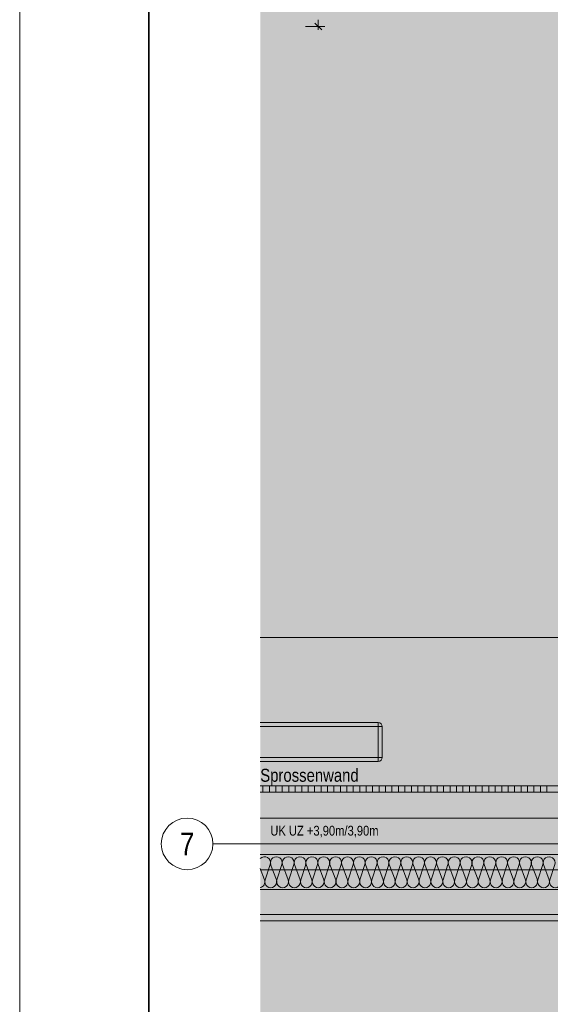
# Model space of a CAD drawing. Extents: x -720 to 300, y 62 to 1162.
# Tile 2 of 143: x -720 to -637, y 195 to 348. Entities that reach past the tile are written whole.
import ezdxf
from ezdxf.enums import TextEntityAlignment as Align
from ezdxf.lldxf.tags import DXFTag

# ---------------------------------------------------------------- set-up
doc = ezdxf.new("R2010")
doc.units = 0
doc.layers.get('0').update_dxf_attribs({"lineweight": 13})
for name, color, linetype, lineweight, true_color in [('00_Beschriftung UZ', 3, 'Continuous', 35, 0x00ff00), ('30 -33 Aussenwände- 2 nichttragend', 7, 'Continuous', 9, 0x003dff), ('30 -33 Aussenwände- 7 Fassade_ Elemente', 7, 'Continuous', 9, 0x00aacc), ('30 -34 Innenwände- 2 nichttragend', 7, 'Continuous', 18, 0xff7fe6), ('30 -35 Decken- 1 Konstruktion-Träger- Stahlbeton', 7, 'Continuous', 13, 0x33aa00), ('60- 61 allgemeine Ausstattung- 1 Möbel', 7, 'Continuous', 9, 0x00cccc), ('70 -72 Beschriftung- 2 Beschriftung Bauteile', 7, 'Continuous', 9, 0x9999ff), ('70 -76 Bemaßung- 2 Allgemein', 9, 'Continuous', 5, 0x808080), ('iwb_Layout Achsbezeichung', 1, 'Continuous', 13, 0xff0000), ('iwb_Layout BA_Markierung', 7, 'Continuous', 9, 0xbadcdc), ('iwb_Schraffur_Unterzug', 7, 'Continuous', 5, 0xffffcc)]:
    doc.layers.add(name, color=color, linetype=linetype, lineweight=lineweight, true_color=true_color)
doc.layers.add('70 -71 Achsen- 1 Gebäudeachsen', color=7, linetype='STRICHPUNKT2-A06G94018I', lineweight=18)
doc.layers.add('iwb_Plankopf Rahmen', color=7, linetype='Continuous', lineweight=35)
doc.styles.get("Standard").update_dxf_attribs({"font": 'ARIALN.TTF'})
tags = doc.linetypes.add('fein_strichliert-A06G94028I', pattern=[4, 1, -2, 1]).pattern_tags.tags
tags[8:9] = [DXFTag(74, 4), DXFTag(75, 0), DXFTag(340, '0'), DXFTag(46, 0.0), DXFTag(50, 0.0), DXFTag(44, 0.0), DXFTag(45, 0.0)]
tags[6:7] = [DXFTag(74, 4), DXFTag(75, 0), DXFTag(340, '0'), DXFTag(46, 0.0), DXFTag(50, 0.0), DXFTag(44, 0.0), DXFTag(45, 0.0)]
tags[4:5] = [DXFTag(74, 4), DXFTag(75, 0), DXFTag(340, '0'), DXFTag(46, 0.0), DXFTag(50, 0.0), DXFTag(44, 0.0), DXFTag(45, 0.0)]
tags = doc.linetypes.add('STRICHPUNKT2', pattern=[12.7, 6.35, -3.175, 0, -3.175]).pattern_tags.tags
tags[10:11] = [DXFTag(74, 4), DXFTag(75, 0), DXFTag(340, '0'), DXFTag(46, 0.0), DXFTag(50, 0.0), DXFTag(44, 0.0), DXFTag(45, 0.0)]
tags[8:9] = [DXFTag(74, 4), DXFTag(75, 0), DXFTag(340, '0'), DXFTag(46, 0.0), DXFTag(50, 0.0), DXFTag(44, 0.0), DXFTag(45, 0.0)]
tags[6:7] = [DXFTag(74, 4), DXFTag(75, 0), DXFTag(340, '0'), DXFTag(46, 0.0), DXFTag(50, 0.0), DXFTag(44, 0.0), DXFTag(45, 0.0)]
tags[4:5] = [DXFTag(74, 4), DXFTag(75, 0), DXFTag(340, '0'), DXFTag(46, 0.0), DXFTag(50, 0.0), DXFTag(44, 0.0), DXFTag(45, 0.0)]
tags = doc.linetypes.add('STRICHPUNKT2-A06G94018I', pattern=[12.7, 6.35, -3.175, 0, -3.175]).pattern_tags.tags
tags[10:11] = [DXFTag(74, 4), DXFTag(75, 0), DXFTag(340, '0'), DXFTag(46, 0.0), DXFTag(50, 0.0), DXFTag(44, 0.0), DXFTag(45, 0.0)]
tags[8:9] = [DXFTag(74, 4), DXFTag(75, 0), DXFTag(340, '0'), DXFTag(46, 0.0), DXFTag(50, 0.0), DXFTag(44, 0.0), DXFTag(45, 0.0)]
tags[6:7] = [DXFTag(74, 4), DXFTag(75, 0), DXFTag(340, '0'), DXFTag(46, 0.0), DXFTag(50, 0.0), DXFTag(44, 0.0), DXFTag(45, 0.0)]
tags[4:5] = [DXFTag(74, 4), DXFTag(75, 0), DXFTag(340, '0'), DXFTag(46, 0.0), DXFTag(50, 0.0), DXFTag(44, 0.0), DXFTag(45, 0.0)]

# ---------------------------------------------------------------- blocks, each defined once
blk = doc.blocks.new('Polygon-A06G93ZT8I')
at = {"color": 0, "linetype": 'ByBlock', "lineweight": -2, "ltscale": 0.13}
blk.add_solid([(-611.22, 86.2), (-682.36, 86.01), (-611.05, 1083.81), (-682.36, 1083.81)], dxfattribs=at)
blk = doc.blocks.new('Referenz-A06G94038I')
at = {"layer": '00_Beschriftung UZ', "color": 0, "linetype": 'Continuous', "lineweight": -2, "ltscale": 0.13}
for points in [[(-682.36, 223.9), (-682.36, 223.91), (-681.02, 221.24)], [(-682.36, 223.9), (-681.02, 221.24), (-682.36, 221.24)]]:
    blk.add_solid(points, dxfattribs=at)
at = {"layer": '30 -33 Aussenwände- 2 nichttragend', "color": 0, "linetype": 'fein_strichliert-A06G94028I', "lineweight": -2, "ltscale": 0.13}
blk.add_line((-682.36, 215.91), (-610.36, 215.91), dxfattribs=at)
at = {"layer": '30 -33 Aussenwände- 7 Fassade_ Elemente', "color": 0, "linetype": 'Continuous', "lineweight": -2, "ltscale": 0.13}
for p, q in [((-682.36, 227.91), (-610.86, 227.91)), ((-610.86, 218.27), (-682.36, 218.27)), ((-682.36, 216.11), (-681.7, 214.31)), ((-681.61, 214.31), (-680.84, 216.71)), ((-680.75, 216.71), (-679.86, 214.31)), ((-679.77, 214.31), (-679, 216.71)), ((-678.91, 216.71), (-678.02, 214.31)), ((-677.93, 214.31), (-677.16, 216.71)), ((-677.07, 216.71), (-676.18, 214.31)), ((-676.09, 214.31), (-675.32, 216.71)), ((-675.23, 216.71), (-674.34, 214.31)), ((-674.25, 214.31), (-673.48, 216.71)), ((-673.39, 216.71), (-672.51, 214.31)), ((-672.42, 214.31), (-671.64, 216.71)), ((-671.55, 216.71), (-670.67, 214.31)), ((-670.58, 214.31), (-669.81, 216.71)), ((-669.72, 216.71), (-668.83, 214.31)), ((-668.74, 214.31), (-667.97, 216.71)), ((-667.88, 216.71), (-666.99, 214.31)), ((-666.9, 214.31), (-666.13, 216.71)), ((-666.04, 216.71), (-665.15, 214.31)), ((-665.06, 214.31), (-664.29, 216.71)), ((-664.2, 216.71), (-663.31, 214.31)), ((-663.22, 214.31), (-662.45, 216.71)), ((-662.36, 216.71), (-661.47, 214.31)), ((-661.38, 214.31), (-660.61, 216.71)), ((-660.52, 216.71), (-659.64, 214.31)), ((-659.55, 214.31), (-658.77, 216.71)), ((-658.68, 216.71), (-657.8, 214.31)), ((-657.71, 214.31), (-656.94, 216.71)), ((-656.85, 216.71), (-655.96, 214.31)), ((-655.87, 214.31), (-655.1, 216.71)), ((-655.01, 216.71), (-654.12, 214.31)), ((-654.03, 214.31), (-653.26, 216.71)), ((-653.17, 216.71), (-652.28, 214.31)), ((-652.19, 214.31), (-651.42, 216.71)), ((-651.33, 216.71), (-650.44, 214.31)), ((-650.35, 214.31), (-649.58, 216.71)), ((-649.49, 216.71), (-648.6, 214.31)), ((-648.51, 214.31), (-647.74, 216.71)), ((-647.65, 216.71), (-646.77, 214.31)), ((-646.68, 214.31), (-645.91, 216.71)), ((-645.82, 216.71), (-644.93, 214.31)), ((-644.84, 214.31), (-644.07, 216.71)), ((-643.98, 216.71), (-643.09, 214.31)), ((-643, 214.31), (-642.23, 216.71)), ((-642.14, 216.71), (-641.25, 214.31)), ((-641.16, 214.31), (-640.39, 216.71)), ((-640.3, 216.71), (-639.41, 214.31)), ((-639.32, 214.31), (-638.55, 216.71)), ((-638.46, 216.71), (-637.57, 214.31)), ((-637.48, 214.31), (-636.71, 216.71)), ((-682.36, 212.81), (-605.86, 212.81)), ((-611.36, 212.81), (-682.36, 212.81)), ((-682.36, 208.97), (-611.36, 208.97)), ((-607.76, 207.97), (-682.36, 207.97))]:
    blk.add_line(p, q, dxfattribs=at)
for centre, major_axis, end_param in [((-681.71, 216.99), (0.874, -0.282), 2.67001), ((-679.87, 216.99), (0.874, -0.282), 3.765224), ((-678.03, 216.99), (0.874, -0.282), 3.765224), ((-676.2, 216.99), (0.874, -0.282), 3.765224), ((-674.36, 216.99), (0.874, -0.282), 3.765224), ((-672.52, 216.99), (0.874, -0.282), 3.765224), ((-670.68, 216.99), (0.874, -0.282), 3.765224), ((-668.84, 216.99), (0.874, -0.282), 3.765224), ((-667, 216.99), (0.874, -0.282), 3.765224), ((-665.16, 216.99), (0.874, -0.282), 3.765224), ((-663.33, 216.99), (0.874, -0.282), 3.765224), ((-661.49, 216.99), (0.874, -0.282), 3.765224), ((-659.65, 216.99), (0.874, -0.282), 3.765224), ((-657.81, 216.99), (0.874, -0.282), 3.765224), ((-655.97, 216.99), (0.874, -0.282), 3.765224), ((-654.13, 216.99), (0.874, -0.282), 3.765224), ((-652.29, 216.99), (0.874, -0.282), 3.765224), ((-650.46, 216.99), (0.874, -0.282), 3.765224), ((-648.62, 216.99), (0.874, -0.282), 3.765224), ((-646.78, 216.99), (0.874, -0.282), 3.765224), ((-644.94, 216.99), (0.874, -0.282), 3.765224), ((-643.1, 216.99), (0.874, -0.282), 3.765224), ((-641.26, 216.99), (0.874, -0.282), 3.765224), ((-639.43, 216.99), (0.874, -0.282), 3.765224), ((-637.59, 216.99), (0.874, -0.282), 3.765224), ((-682.57, 214.03), (0.211, -0.894), 1.651082), ((-680.73, 214.03), (-0.874, 0.282), 3.764652), ((-678.9, 214.03), (-0.874, 0.282), 3.764652), ((-677.06, 214.03), (-0.874, 0.282), 3.764652), ((-675.22, 214.03), (-0.874, 0.282), 3.764652), ((-673.38, 214.03), (-0.874, 0.282), 3.764652), ((-671.54, 214.03), (-0.874, 0.282), 3.764652), ((-669.7, 214.03), (-0.874, 0.282), 3.764652), ((-667.86, 214.03), (-0.874, 0.282), 3.764652), ((-666.03, 214.03), (-0.874, 0.282), 3.764652), ((-664.19, 214.03), (-0.874, 0.282), 3.764652), ((-662.35, 214.03), (-0.874, 0.282), 3.764652), ((-660.51, 214.03), (-0.874, 0.282), 3.764652), ((-658.67, 214.03), (-0.874, 0.282), 3.764652), ((-656.83, 214.03), (-0.874, 0.282), 3.764652), ((-654.99, 214.03), (-0.874, 0.282), 3.764652), ((-653.16, 214.03), (-0.874, 0.282), 3.764652), ((-651.32, 214.03), (-0.874, 0.282), 3.764652), ((-649.48, 214.03), (-0.874, 0.282), 3.764652), ((-647.64, 214.03), (-0.874, 0.282), 3.764652), ((-645.8, 214.03), (-0.874, 0.282), 3.764652), ((-643.96, 214.03), (-0.874, 0.282), 3.764652), ((-642.13, 214.03), (-0.874, 0.282), 3.764652), ((-640.29, 214.03), (-0.874, 0.282), 3.764652), ((-638.45, 214.03), (-0.874, 0.282), 3.764652), ((-636.61, 214.03), (-0.874, 0.282), 3.764652)]:
    blk.add_ellipse(centre, major_axis=major_axis, ratio=1, start_param=0, end_param=end_param, dxfattribs=at)
at = {"layer": '30 -34 Innenwände- 2 nichttragend', "color": 0, "linetype": 'Continuous', "lineweight": -2, "ltscale": 0.13}
for p, q in [((-600.86, 228.91), (-682.36, 228.91)), ((-600.86, 227.91), (-682.36, 227.91))]:
    blk.add_line(p, q, dxfattribs=at)
at = {"layer": '30 -34 Innenwände- 2 nichttragend', "color": 0, "lineweight": -2}
for p, q in [((-600.86, 228.91), (-682.36, 228.91)), ((-600.86, 227.91), (-682.36, 227.91)), ((-681.94, 228.91), (-681.94, 227.91)), ((-680.94, 228.91), (-680.94, 227.91)), ((-679.94, 228.91), (-679.94, 227.91)), ((-678.94, 228.91), (-678.94, 227.91)), ((-677.94, 228.91), (-677.94, 227.91)), ((-676.94, 228.91), (-676.94, 227.91)), ((-675.94, 228.91), (-675.94, 227.91)), ((-674.94, 228.91), (-674.94, 227.91)), ((-673.94, 228.91), (-673.94, 227.91)), ((-672.94, 228.91), (-672.94, 227.91)), ((-671.94, 228.91), (-671.94, 227.91)), ((-670.94, 228.91), (-670.94, 227.91)), ((-669.94, 228.91), (-669.94, 227.91)), ((-668.94, 228.91), (-668.94, 227.91)), ((-667.94, 228.91), (-667.94, 227.91)), ((-666.94, 228.91), (-666.94, 227.91)), ((-665.94, 228.91), (-665.94, 227.91)), ((-664.94, 228.91), (-664.94, 227.91)), ((-663.94, 228.91), (-663.94, 227.91)), ((-662.94, 228.91), (-662.94, 227.91)), ((-661.94, 228.91), (-661.94, 227.91)), ((-660.94, 228.91), (-660.94, 227.91)), ((-659.94, 228.91), (-659.94, 227.91)), ((-658.94, 228.91), (-658.94, 227.91)), ((-657.94, 228.91), (-657.94, 227.91)), ((-656.94, 228.91), (-656.94, 227.91)), ((-655.94, 228.91), (-655.94, 227.91)), ((-654.94, 228.91), (-654.94, 227.91)), ((-653.94, 228.91), (-653.94, 227.91)), ((-652.94, 228.91), (-652.94, 227.91)), ((-651.94, 228.91), (-651.94, 227.91)), ((-650.94, 228.91), (-650.94, 227.91)), ((-649.94, 228.91), (-649.94, 227.91)), ((-648.94, 228.91), (-648.94, 227.91)), ((-647.94, 228.91), (-647.94, 227.91)), ((-646.94, 228.91), (-646.94, 227.91)), ((-645.94, 228.91), (-645.94, 227.91)), ((-644.94, 228.91), (-644.94, 227.91)), ((-643.94, 228.91), (-643.94, 227.91)), ((-642.94, 228.91), (-642.94, 227.91)), ((-641.94, 228.91), (-641.94, 227.91)), ((-640.94, 228.91), (-640.94, 227.91)), ((-639.94, 228.91), (-639.94, 227.91)), ((-638.94, 228.91), (-638.94, 227.91)), ((-637.94, 228.91), (-637.94, 227.91))]:
    blk.add_line(p, q, dxfattribs=at)
at = {"layer": '30 -35 Decken- 1 Konstruktion-Träger- Stahlbeton', "color": 0, "linetype": 'fein_strichliert-A06G94028I', "lineweight": -2, "ltscale": 0.13}
for p, q in [((-2.36, 223.91), (-682.36, 223.91)), ((-2.36, 215.91), (-682.36, 215.91))]:
    blk.add_line(p, q, dxfattribs=at)
at = {"layer": '60- 61 allgemeine Ausstattung- 1 Möbel', "color": 0, "linetype": 'Continuous', "lineweight": -2, "ltscale": 0.13}
for p, q in [((-682.36, 238.71), (-664.06, 238.71)), ((-664.06, 238.71), (-664.06, 238.11)), ((-664.06, 238.11), (-682.36, 238.11)), ((-664.06, 233.31), (-664.06, 238.11)), ((-663.46, 238.11), (-664.06, 238.11)), ((-663.46, 238.11), (-663.46, 233.31)), ((-682.36, 233.31), (-664.06, 233.31)), ((-664.06, 232.71), (-682.36, 232.71)), ((-664.06, 233.31), (-664.06, 232.71)), ((-663.46, 233.31), (-664.06, 233.31))]:
    blk.add_line(p, q, dxfattribs=at)
for centre, major_axis in [((-664.06, 238.11), (0.6, 0)), ((-664.06, 233.31), (0, -0.6))]:
    blk.add_ellipse(centre, major_axis=major_axis, ratio=1, start_param=0, end_param=1.570796, dxfattribs=at)
at = {"layer": '70 -71 Achsen- 1 Gebäudeachsen', "color": 0, "linetype": 'STRICHPUNKT2-A06G94018I', "lineweight": -2, "ltscale": 0.13}
blk.add_line((-682.36, 219.91), (76.46, 219.91), dxfattribs=at)
at = {"layer": '70 -76 Bemaßung- 2 Allgemein', "color": 0, "linetype": 'Continuous', "lineweight": -2, "ltscale": 0.13}
for p, q in [((-675.36, 346.67), (-672.36, 346.67)), ((-672.83, 346.14), (-673.89, 347.2)), ((-673.36, 346.17), (-673.36, 347.73)), ((-4.42, 251.91), (-682.36, 251.91))]:
    blk.add_line(p, q, dxfattribs=at)
at = {"layer": '00_Beschriftung UZ', "color": 0, "linetype": 'ByBlock', "lineweight": -2, "ltscale": 0.13, "insert": (-680.8, 222.71), "char_height": 1.5103, "attachment_point": 1}
blk.add_mtext('{\\fArial Narrow;UK UZ +3,90m/3,90m}', dxfattribs=at)
at = {"layer": '70 -72 Beschriftung- 2 Beschriftung Bauteile', "color": 0, "linetype": 'Continuous', "lineweight": -2, "ltscale": 0.13, "insert": (-682.36, 231.56), "char_height": 2.0138, "attachment_point": 1}
blk.add_mtext('{\\fArial Narrow;Sprossenwand}', dxfattribs=at)
blk = doc.blocks.new('Referenz-A06G94058I')
at = {"layer": 'iwb_Schraffur_Unterzug', "linetype": 'Continuous', "ltscale": 0.13}
for points in [[(-682.36, 227.91), (-2.36, 227.91), (-682.36, 225.66)], [(-682.36, 225.66), (-2.36, 227.91), (-2.36, 219.91)], [(-682.36, 225.66), (-2.36, 219.91), (-682.36, 222.16)], [(-682.36, 222.16), (-2.36, 219.91), (-682.36, 219.91)]]:
    blk.add_solid(points, dxfattribs=at)

msp = doc.modelspace()

# ---------------------------------------------------------------- linework, layer by layer
at = {"layer": 'iwb_Layout Achsbezeichung', "linetype": 'STRICHPUNKT2', "lineweight": 13, "ltscale": 0.39}
msp.add_line((-682.36, 219.91), (-689.7, 219.91), dxfattribs=at)
at = {"layer": 'iwb_Layout Achsbezeichung', "ltscale": 0.39}
msp.add_circle((-693.7, 219.91), 4, dxfattribs=at)
at = {"layer": 'iwb_Plankopf Rahmen', "color": 8, "lineweight": 13, "ltscale": 0.13, "true_color": 0x808080}
msp.add_lwpolyline([(300.35, 62.43), (-719.65, 62.43), (-719.65, 1162.43), (300.35, 1162.43), (300.35, 62.43)], close=True, dxfattribs=at)
at = {"layer": 'iwb_Plankopf Rahmen', "ltscale": 0.35}
msp.add_lwpolyline([(-699.65, 67.43), (-699.65, 1157.43), (295.35, 1157.43), (295.35, 67.43), (-599.65, 67.43), (-699.65, 67.43)], close=True, dxfattribs=at)

# ---------------------------------------------------------------- block references
at = {"color": 8, "lineweight": 13, "ltscale": 0.13, "true_color": 0x808080}
msp.add_blockref('Referenz-A06G94038I', (0, 0), dxfattribs=at)
at = {"color": 8, "lineweight": 25, "ltscale": 0.25, "true_color": 0x808080}
msp.add_blockref('Referenz-A06G94058I', (0, 0), dxfattribs=at)
at = {"layer": 'iwb_Layout BA_Markierung', "ltscale": 0.13}
msp.add_blockref('Polygon-A06G93ZT8I', (0, 0), dxfattribs=at)

# ---------------------------------------------------------------- texts
at = {"layer": 'iwb_Layout Achsbezeichung', "ltscale": 0.39}
msp.add_text('7', height=3.5, dxfattribs=at).set_placement((-693.7, 219.91), align=Align.MIDDLE_CENTER)

doc.saveas('drawing.dxf')
